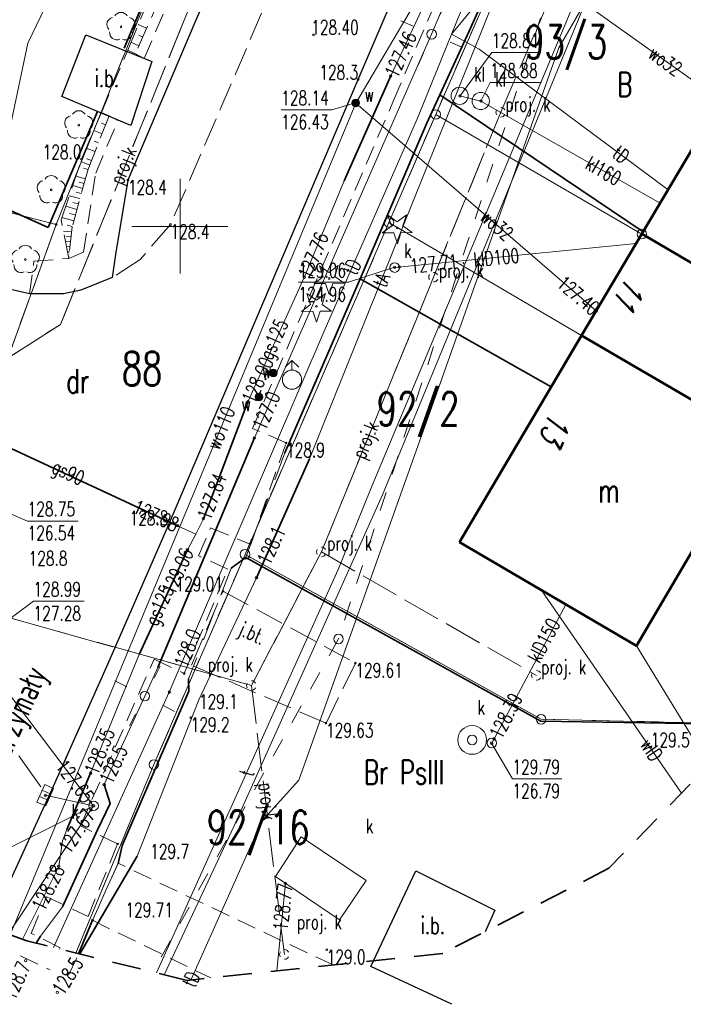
# Model space of a CAD drawing. Header units: metres. Extents: x 7471162 to 7473271, y 5962027 to 5964034.
# Tile 20 of 75: x 7471492 to 7471526, y 5963859 to 5963911. Entities that reach past the tile are written whole.
import ezdxf
from ezdxf.enums import TextEntityAlignment as Align

# ---------------------------------------------------------------- set-up
doc = ezdxf.new("R2010")
doc.units = ezdxf.units.M
doc.header["$MEASUREMENT"] = 0
for name, pattern in [('1', [0]), ('2_1', [0]), ('2_BUBZ02', [1.75, 1.25, -0.5]), ('2_BUBZ02G', [1.75, 1.25, -0.5]), ('2_BUIB12_02', [0]), ('2_BUIB12_03', [0]), ('2_KTCR02', [1.5, 1, -0.5]), ('2_KTJZ01', [2, 1.5, -0.5]), ('2_KTKR01', [0]), ('2_KTOK02', [2.5, 1.5, -1]), ('2_KTOK05_01', [7.5, 7.5]), ('3_EGBB01', [0]), ('4', [2.5, 1.5, -1]), ('4_1', [0]), ('4_SUBP02_05', [0]), ('4_SUOP03_04', [0]), ('4_SUOP03_13', [0]), ('4_SUOP03_14', [0]), ('4_SUOP03_17', [0]), ('4_SUPB_P_01', [2.5, 2, -0.5]), ('4_SUPE04', [2, 1, -1]), ('4_SUPE_01', [0]), ('4_SUPG_01', [0]), ('4_SUPK_01', [0]), ('4_SUPK_P_01', [2.5, 2, -0.5]), ('4_SUPT_01', [0]), ('4_SUPW_01', [0]), ('4_SUUS07_01', [0]), ('4_SUUS15_15', [0]), ('GDE', [0]), ('GUK', [2, 1.5, -0.5])]:
    doc.linetypes.add(name, pattern=pattern)
doc.layers.get('0').update_dxf_attribs({"color": 250, "linetype": 'CONTINUOUS', "lineweight": 100})
for name, color, linetype, lineweight in [('BUBZ_L_1', 7, '2_BUBZ02', 18), ('BUIB_E_T_6', 7, 'CONTINUOUS', 18), ('BUIB_L_10', 7, '2_BUIB12_02', 25), ('DXF_LINIE_L_2', 7, '1', 0), ('Dzialki', 7, 'GDE', 18), ('EADTD_T_0_a', 214, 'CONTINUOUS', 25), ('EGBB_E_T_0', 7, 'CONTINUOUS', 25), ('EGBB_L_0', 34, '3_EGBB01', 50), ('Kontury', 90, 'GUK', 18), ('KTCR_L_1', 7, '2_KTCR02', 18), ('KTJZ_E_T_0', 7, 'CONTINUOUS', 15), ('KTJZ_L_0', 7, '2_KTJZ01', 18), ('KTKR_L_0', 7, '2_KTKR01', 25), ('KTOK_L_1', 7, '2_1', 18), ('KTOK_L_4', 7, '2_KTOK05_01', 35), ('KTUL_E_T_0', 7, 'CONTINUOUS', 25), ('LINIE_L_1', 90, '4', 35), ('Numery_dzialek', 7, 'CONTINUOUS', 18), ('Numery_konturow', 90, 'CONTINUOUS', 13), ('OBOP_T_0', 3, 'CONTINUOUS', 18), ('OBOP_T_1', 3, 'CONTINUOUS', 18), ('Punkty', 7, 'CONTINUOUS', 18), ('RTPW_T_0', 7, 'CONTINUOUS', 15), ('RTPW_T_1', 7, 'CONTINUOUS', 15), ('SUOE_L_1', 1, '4_SUOP03_13', 35), ('SUOG_L_0', 52, '4_SUOP03_14', 35), ('SUOT_L_1', 30, '4_SUOP03_17', 35), ('SUPE_L_3', 1, '4_SUPE_01', 18), ('SUPG_E_T_2', 7, 'CONTINUOUS', 15), ('SUPG_L_2', 52, '4_SUPG_01', 18), ('SUPK_E_T_1', 34, 'CONTINUOUS', 15), ('SUPK_L_0', 34, '4_SUPK_01', 18), ('SUPK_L_1', 34, '4_SUPK_01', 18), ('SUPP_E_T_4', 34, 'CONTINUOUS', 15), ('SUPP_L_4', 34, '4_SUPK_P_01', 18), ('SUPS_E_T_4', 34, 'CONTINUOUS', 18), ('SUPS_T_4', 34, 'CONTINUOUS', 18), ('SUPT_E_T_0', 30, 'CONTINUOUS', 15), ('SUPT_L_0', 30, '4_SUPT_01', 18), ('SUPW_E_T_0', 5, 'CONTINUOUS', 15), ('SUPW_E_T_1', 5, 'CONTINUOUS', 15), ('SUPW_L_0', 5, '4_SUPW_01', 18), ('SUPW_L_1', 5, '4_SUPW_01', 18), ('SUSM_T_0', 7, 'CONTINUOUS', 18), ('SUSM_T_3', 7, 'CONTINUOUS', 18), ('SUTE_T_0', 1, 'CONTINUOUS', 18), ('SUTG_T_0', 52, 'CONTINUOUS', 18), ('SUTK_T_0', 34, 'CONTINUOUS', 18), ('SUTT_T_0', 30, 'CONTINUOUS', 18), ('SUTW_T_0', 5, 'CONTINUOUS', 18), ('SUUK_E_T_1', 7, 'CONTINUOUS', 15), ('SUUK_E_T_9', 34, 'CONTINUOUS', 15), ('SUUK_L_1', 7, '4_1', 18), ('SUUK_L_3', 34, '4_SUUS15_15', 18), ('SUUK_T_0', 7, 'CONTINUOUS', 18), ('SUUK_T_2', 34, 'CONTINUOUS', 18), ('SUUW_E_T_5', 7, 'CONTINUOUS', 15), ('SUUW_T_0', 7, 'CONTINUOUS', 18), ('SUUW_T_1', 7, 'CONTINUOUS', 18), ('SUUW_T_7', 7, 'CONTINUOUS', 18)]:
    doc.layers.add(name, color=color, linetype=linetype, lineweight=lineweight)
doc.styles.get("Standard").update_dxf_attribs({"font": 'Simplex.SHX', "width": 0.75})

# ---------------------------------------------------------------- blocks, each defined once
blk = doc.blocks.new('GRO')
at = {"linetype": 'Continuous'}
blk.add_circle((0, 0), 0.045, dxfattribs=at)
blk = doc.blocks.new('GRT')
at = {"linetype": 'Continuous'}
blk.add_circle((0, 0), 0.25, dxfattribs=at)
blk = doc.blocks.new('2_OBOP02_01')
at = {"linetype": 'Continuous'}
blk.add_circle((0, 0), 0.045, dxfattribs=at)
for centre, start, end in [((0, 0.375), 30.1401, 149.8599), ((-0.357, 0.116), 102.1445, 221.86), ((0.357, 0.116), 318.14, 77.8555), ((-0.22, -0.303), 174.1482, 293.8542), ((0.22, -0.303), 246.1458, 5.8518)]:
    blk.add_arc(centre, 0.375, start, end, dxfattribs=at)
blk = doc.blocks.new('2_OBOP01_01')
at = {"linetype": 'Continuous'}
for p, q in [((-0.3012, 0.09375), (-0.4937, 0.6621)), ((-0.4937, 0.6621), (-0.0039, 0.31545)), ((-0.0039, 0.31545), (0.4771, 0.67415)), ((0.4771, 0.67415), (0.2988, 0.1012)), ((-0.78225, -0.26495), (-0.3012, 0.09375)), ((0.2988, 0.1012), (0.7886, -0.24545)), ((-0.18225, -0.2575), (-0.78225, -0.26495)), ((0.01025, -0.82585), (-0.18225, -0.2575)), ((0.1886, -0.2529), (0.01025, -0.82585)), ((0.7886, -0.24545), (0.1886, -0.2529))]:
    blk.add_line(p, q, dxfattribs=at)
blk.add_circle((0, 0), 0.045, dxfattribs=at)
blk = doc.blocks.new('2_RTPW01')
at = {"linetype": 'Continuous'}
blk.add_circle((0, 0), 0.045, dxfattribs=at)
blk = doc.blocks.new('2_RTPW02')
at = {"linetype": 'Continuous'}
blk.add_circle((0, 0), 0.045, dxfattribs=at)
blk = doc.blocks.new('4_SUUS_P_05')
at = {"linetype": 'Continuous'}
for start, end in [(149.4064, 210.4809), (30.0857, 90.1805), (269.3333, 330.3412)]:
    blk.add_arc((0, 0), 0.25, start, end, dxfattribs=at)
blk = doc.blocks.new('4_SUSM01_01')
at = {"linetype": 'Continuous'}
for p, q in [((-0.742, 0.742), (-1.237, 1.237)), ((0.742, 0.742), (1.237, 1.237)), ((-0.742, -0.742), (-1.237, -1.237)), ((0.742, -0.742), (1.237, -1.237))]:
    blk.add_line(p, q, dxfattribs=at)
blk = doc.blocks.new('4_SUSM04_01')
at = {"linetype": 'Continuous'}
blk.add_circle((0, 0), 0.25, dxfattribs=at)
blk = doc.blocks.new('4_SUPS01_05')
at = {"linetype": 'Continuous'}
blk.add_circle((0, 0), 0.0625, dxfattribs=at)
blk = doc.blocks.new('4_SUPS01_04')
at = {"linetype": 'Continuous'}
blk.add_circle((0, 0), 0.0625, dxfattribs=at)
blk = doc.blocks.new('4_SUUS15_05')
at = {"linetype": 'Continuous'}
blk.add_circle((0, 0), 0.25, dxfattribs=at)
blk = doc.blocks.new('4_SUUS05')
at = {"linetype": 'Continuous'}
for p, q in [((-0.5, -0.25), (-0.5, 0.25)), ((-0.5, 0.25), (0.5, 0.25)), ((-0.175, 0.25), (-0.175, -0.25)), ((0.175, 0.25), (0.175, -0.25)), ((0.5, 0.25), (0.5, -0.25)), ((0.5, -0.25), (-0.5, -0.25))]:
    blk.add_line(p, q, dxfattribs=at)
blk = doc.blocks.new('4_SUUS25')
at = {"linetype": 'Continuous'}
for radius in [0.2, 0.175, 0.15, 0.125, 0.1, 0.075, 0.05, 0.025, 0.00715]:
    blk.add_circle((0, 0), radius, dxfattribs=at)
blk = doc.blocks.new('4_SUUS02')
at = {"linetype": 'Continuous'}
for p, q in [((0, 1), (-0.35355, 0.64645)), ((0, 1), (0.35355, 0.64645)), ((0, 0.5), (0, 1))]:
    blk.add_line(p, q, dxfattribs=at)
blk.add_circle((0, 0), 0.5, dxfattribs=at)
blk = doc.blocks.new('4_SUUS13')
at = {"linetype": 'Continuous'}
for radius in [0.75, 0.25]:
    blk.add_circle((0, 0), radius, dxfattribs=at)

msp = doc.modelspace()

# ---------------------------------------------------------------- linework, layer by layer
at = {"layer": 'BUBZ_L_1', "linetype": '2_BUBZ02'}
for p, q in [((7471497.277, 5963909.195), (7471499.907, 5963915.555)), ((7471497.677, 5963909.005), (7471497.277, 5963909.195)), ((7471494.867, 5963903.506), (7471495.907, 5963905.946)), ((7471495.907, 5963905.946), (7471496.307, 5963905.766)), ((7471493.807, 5963900.346), (7471494.867, 5963903.506)), ((7471494.207, 5963898.336), (7471493.807, 5963900.346))]:
    msp.add_line(p, q, dxfattribs=at)
at = {"layer": 'BUBZ_L_1', "linetype": '2_BUBZ02G'}
for p, q in [((7471500.417, 5963915.245), (7471497.677, 5963909.005)), ((7471496.307, 5963905.766), (7471495.207, 5963902.986)), ((7471495.207, 5963902.986), (7471494.377, 5963899.986)), ((7471494.377, 5963899.986), (7471494.207, 5963898.336))]:
    msp.add_line(p, q, dxfattribs=at)
at = {"layer": 'BUBZ_L_1', "linetype": '2_1'}
for p, q in [((7471498.262, 5963910.338), (7471497.828, 5963910.528)), ((7471498.061, 5963909.88), (7471497.849, 5963909.973)), ((7471497.86, 5963909.422), (7471497.446, 5963909.604)), ((7471496.307, 5963905.766), (7471495.899, 5963905.927)), ((7471496.123, 5963905.301), (7471495.913, 5963905.384)), ((7471495.939, 5963904.836), (7471495.507, 5963905.007)), ((7471495.755, 5963904.371), (7471495.533, 5963904.459)), ((7471495.571, 5963903.906), (7471495.115, 5963904.086)), ((7471495.295, 5963903.207), (7471494.829, 5963903.391)), ((7471495.387, 5963903.441), (7471495.153, 5963903.534)), ((7471495.204, 5963902.973), (7471494.968, 5963903.038)), ((7471495.07, 5963902.491), (7471494.573, 5963902.629)), ((7471495.002, 5963902.243), (7471494.746, 5963902.313)), ((7471494.931, 5963901.987), (7471494.407, 5963902.132)), ((7471494.858, 5963901.725), (7471494.589, 5963901.8)), ((7471494.784, 5963901.456), (7471494.231, 5963901.609)), ((7471494.707, 5963901.179), (7471494.423, 5963901.258)), ((7471494.629, 5963900.895), (7471494.046, 5963901.057)), ((7471494.548, 5963900.604), (7471494.249, 5963900.687)), ((7471494.465, 5963900.305), (7471493.85, 5963900.475)), ((7471494.35, 5963899.722), (7471493.923, 5963899.766)), ((7471494.38, 5963899.997), (7471494.114, 5963900.071)), ((7471494.296, 5963899.2), (7471494.03, 5963899.228)), ((7471494.323, 5963899.461), (7471494.062, 5963899.488)), ((7471494.269, 5963898.939), (7471494.083, 5963898.958)), ((7471494.242, 5963898.678), (7471494.137, 5963898.689)), ((7471494.216, 5963898.417), (7471494.191, 5963898.419))]:
    msp.add_line(p, q, dxfattribs=at)
at = {"layer": 'BUIB_L_10', "linetype": '2_BUIB12_03'}
for p, q in [((7471493.847, 5963906.78), (7471495.101, 5963909.988)), ((7471495.101, 5963909.988), (7471498.531, 5963908.612)), ((7471498.531, 5963908.612), (7471497.441, 5963905.275)), ((7471497.441, 5963905.275), (7471493.847, 5963906.78)), ((7471509.952, 5963861.422), (7471512.294, 5963866.408)), ((7471512.294, 5963866.408), (7471516.415, 5963864.354)), ((7471516.415, 5963864.354), (7471515.905, 5963863.238)), ((7471514.172, 5963859.451), (7471509.952, 5963861.422))]:
    msp.add_line(p, q, dxfattribs=at)
at = {"layer": 'DXF_LINIE_L_2', "linetype": '1'}
for p, q in [((7471500.001, 5963902.495), (7471500.001, 5963897.55)), ((7471497.499, 5963899.998), (7471502.502, 5963900.007))]:
    msp.add_line(p, q, dxfattribs=at)
at = {"layer": 'Dzialki'}
for p, q in [((7471493.55, 5963900.11), (7471502.733, 5963923.049)), ((7471518.154, 5963916.929), (7471513.33, 5963905.84)), ((7471461.73, 5963908.25), (7471493.55, 5963900.11)), ((7471513.33, 5963905.84), (7471510.89, 5963900.21)), ((7471524.07, 5963899.61), (7471513.33, 5963905.84)), ((7471510.89, 5963900.21), (7471503.39, 5963882.91)), ((7471520.93, 5963894.32), (7471510.89, 5963900.21)), ((7471493.55, 5963900.11), (7471487.37, 5963883.04)), ((7471533.25, 5963894.24), (7471524.07, 5963899.61)), ((7471530.13, 5963888.94), (7471520.93, 5963894.32)), ((7471503.39, 5963882.91), (7471498.64, 5963871.95)), ((7471503.39, 5963882.91), (7471518.82, 5963874.31)), ((7471518.82, 5963874.31), (7471528.959, 5963874.08)), ((7471498.64, 5963871.95), (7471494.576, 5963862.124))]:
    msp.add_line(p, q, dxfattribs=at)
at = {"layer": 'EGBB_L_0', "linetype": '3_EGBB01'}
for p, q in [((7471533.474, 5963915.524), (7471524.074, 5963899.614)), ((7471524.074, 5963899.614), (7471520.931, 5963894.321)), ((7471533.253, 5963894.238), (7471524.074, 5963899.614)), ((7471520.931, 5963894.321), (7471514.575, 5963883.548)), ((7471530.13, 5963888.935), (7471520.931, 5963894.321)), ((7471523.784, 5963878.138), (7471530.13, 5963888.935)), ((7471514.575, 5963883.548), (7471523.784, 5963878.138))]:
    msp.add_line(p, q, dxfattribs=at)
at = {"layer": 'Kontury'}
for p, q in [((7471493.55, 5963900.11), (7471502.733, 5963923.049)), ((7471518.154, 5963916.929), (7471513.33, 5963905.84)), ((7471461.73, 5963908.25), (7471493.55, 5963900.11)), ((7471513.33, 5963905.84), (7471510.89, 5963900.21)), ((7471510.89, 5963900.21), (7471503.39, 5963882.91)), ((7471493.55, 5963900.11), (7471487.37, 5963883.04)), ((7471503.39, 5963882.91), (7471498.64, 5963871.95)), ((7471518.82, 5963874.31), (7471503.39, 5963882.91)), ((7471528.959, 5963874.08), (7471518.82, 5963874.31)), ((7471498.64, 5963871.95), (7471494.576, 5963862.124))]:
    msp.add_line(p, q, dxfattribs=at)
at = {"layer": 'KTCR_L_1', "linetype": '2_KTCR02'}
for p, q in [((7471505.106, 5963920.744), (7471500.777, 5963910.635)), ((7471509.286, 5963907.665), (7471514.063, 5963918.883)), ((7471511.136, 5963906.575), (7471516.077, 5963918.142)), ((7471498.137, 5963908.765), (7471500.777, 5963914.955)), ((7471500.777, 5963910.635), (7471497.287, 5963902.426)), ((7471495.907, 5963905.946), (7471497.277, 5963909.195)), ((7471497.277, 5963909.195), (7471497.677, 5963909.005)), ((7471497.677, 5963909.005), (7471498.137, 5963908.765)), ((7471499.397, 5963884.428), (7471509.286, 5963907.665)), ((7471503.786, 5963889.477), (7471511.136, 5963906.575)), ((7471496.307, 5963905.766), (7471495.907, 5963905.946)), ((7471496.767, 5963905.536), (7471496.307, 5963905.766)), ((7471495.607, 5963902.786), (7471496.767, 5963905.536)), ((7471494.977, 5963898.666), (7471495.607, 5963902.786)), ((7471497.287, 5963902.426), (7471496.647, 5963898.546)), ((7471494.207, 5963898.336), (7471494.977, 5963898.666)), ((7471492.157, 5963896.487), (7471492.387, 5963898.196)), ((7471492.387, 5963898.196), (7471494.207, 5963898.336)), ((7471496.647, 5963898.546), (7471496.467, 5963897.336)), ((7471496.467, 5963897.336), (7471494.827, 5963896.676)), ((7471494.827, 5963896.676), (7471493.937, 5963896.496)), ((7471493.937, 5963896.496), (7471492.157, 5963896.487)), ((7471505.526, 5963888.717), (7471503.786, 5963889.477)), ((7471503.686, 5963883.428), (7471505.526, 5963888.717)), ((7471496.247, 5963877.188), (7471499.397, 5963884.428)), ((7471500.966, 5963882.828), (7471501.596, 5963884.288)), ((7471501.596, 5963884.288), (7471503.686, 5963883.428)), ((7471502.496, 5963882.138), (7471500.966, 5963882.828)), ((7471500.217, 5963876.698), (7471502.496, 5963882.138)), ((7471493.347, 5963870.669), (7471496.247, 5963877.188)), ((7471494.807, 5963868.749), (7471498.647, 5963877.438)), ((7471498.647, 5963877.438), (7471500.217, 5963876.698)), ((7471490.887, 5963865.31), (7471493.347, 5963870.669)), ((7471496.747, 5963867.809), (7471494.807, 5963868.749)), ((7471495.207, 5963864.03), (7471496.747, 5963867.809)), ((7471496.772, 5963866.802), (7471495.435, 5963863.831)), ((7471507.991, 5963861.501), (7471496.772, 5963866.802)), ((7471492.247, 5963863.15), (7471493.047, 5963865.06)), ((7471493.047, 5963865.06), (7471495.207, 5963864.03)), ((7471495.435, 5963863.831), (7471501.599, 5963860.826)), ((7471493.757, 5963862.4), (7471492.247, 5963863.15)), ((7471493.727, 5963862.334), (7471493.757, 5963862.4)), ((7471491.687, 5963861.98), (7471493.227, 5963861.25)), ((7471494.626, 5963861.877), (7471494.103, 5963860.808))]:
    msp.add_line(p, q, dxfattribs=at)
at = {"layer": 'KTJZ_L_0', "linetype": '2_KTJZ01'}
for p, q in [((7471505.106, 5963920.744), (7471500.777, 5963910.635)), ((7471509.286, 5963907.665), (7471514.063, 5963918.883)), ((7471505.836, 5963914.795), (7471499.507, 5963900.106)), ((7471500.777, 5963910.635), (7471497.287, 5963902.426)), ((7471499.397, 5963884.428), (7471509.286, 5963907.665)), ((7471497.287, 5963902.426), (7471496.647, 5963898.546)), ((7471499.507, 5963900.106), (7471497.927, 5963898.286)), ((7471496.647, 5963898.546), (7471496.467, 5963897.336)), ((7471497.927, 5963898.286), (7471496.467, 5963897.336)), ((7471494.827, 5963896.676), (7471496.467, 5963897.336)), ((7471491.248, 5963896.706), (7471492.157, 5963896.487)), ((7471493.937, 5963896.496), (7471494.827, 5963896.676)), ((7471492.157, 5963896.487), (7471493.937, 5963896.496)), ((7471496.247, 5963877.188), (7471499.397, 5963884.428)), ((7471500.6, 5963877.14), (7471502.24, 5963880.99)), ((7471502.24, 5963880.99), (7471509.14, 5963877.24)), ((7471493.347, 5963870.669), (7471496.247, 5963877.188)), ((7471507.61, 5963874.11), (7471500.6, 5963877.14)), ((7471509.14, 5963877.24), (7471507.61, 5963874.11)), ((7471490.887, 5963865.31), (7471493.347, 5963870.669))]:
    msp.add_line(p, q, dxfattribs=at)
at = {"layer": 'KTKR_L_0', "linetype": '2_KTKR01'}
for p, q in [((7471505.106, 5963920.744), (7471500.777, 5963910.635)), ((7471509.286, 5963907.665), (7471514.063, 5963918.883)), ((7471500.777, 5963910.635), (7471497.287, 5963902.426)), ((7471499.397, 5963884.428), (7471509.286, 5963907.665)), ((7471497.287, 5963902.426), (7471496.647, 5963898.546)), ((7471496.647, 5963898.546), (7471496.467, 5963897.336)), ((7471496.467, 5963897.336), (7471494.827, 5963896.676)), ((7471492.157, 5963896.487), (7471491.248, 5963896.706)), ((7471494.827, 5963896.676), (7471493.937, 5963896.496)), ((7471493.937, 5963896.496), (7471492.157, 5963896.487)), ((7471496.247, 5963877.188), (7471499.397, 5963884.428)), ((7471493.347, 5963870.669), (7471496.247, 5963877.188)), ((7471490.887, 5963865.31), (7471493.347, 5963870.669))]:
    msp.add_line(p, q, dxfattribs=at)
at = {"layer": 'KTOK_L_1', "linetype": '2_KTOK02'}
for p, q in [((7471505.456, 5963888.197), (7471503.436, 5963882.748)), ((7471502.666, 5963882.188), (7471500.447, 5963876.418)), ((7471496.77, 5963866.8), (7471495.44, 5963863.83))]:
    msp.add_line(p, q, dxfattribs=at)
at = {"layer": 'KTOK_L_4', "linetype": '2_KTOK05_01'}
for p, q in [((7471497.087, 5963909.295), (7471504.046, 5963925.734)), ((7471518.085, 5963916.969), (7471515.075, 5963910.185)), ((7471515.075, 5963910.185), (7471513.545, 5963906.872)), ((7471513.545, 5963906.872), (7471512.845, 5963905.355)), ((7471524.141, 5963899.728), (7471513.545, 5963906.872)), ((7471493.137, 5963899.946), (7471495.707, 5963906.006)), ((7471512.845, 5963905.355), (7471509.386, 5963897.276)), ((7471490.828, 5963900.986), (7471493.137, 5963899.946)), ((7471509.386, 5963897.276), (7471505.456, 5963888.197)), ((7471509.386, 5963897.276), (7471519.352, 5963891.645)), ((7471503.436, 5963882.748), (7471502.666, 5963882.188)), ((7471503.436, 5963882.748), (7471518.8, 5963874.219)), ((7471500.447, 5963876.418), (7471500.467, 5963875.769)), ((7471500.467, 5963875.769), (7471496.995, 5963867.726)), ((7471518.8, 5963874.219), (7471528.942, 5963874.044)), ((7471496.995, 5963867.726), (7471496.77, 5963866.8)), ((7471494.716, 5963862.09), (7471495.435, 5963863.831))]:
    msp.add_line(p, q, dxfattribs=at)
at = {"layer": 'LINIE_L_1', "linetype": '4'}
for p, q in [((7471492.024, 5963862.754), (7471420.49, 5963889.036)), ((7471528.317, 5963872.721), (7471522.358, 5963866.546)), ((7471522.358, 5963866.546), (7471513.691, 5963862.104)), ((7471500.366, 5963860.696), (7471492.024, 5963862.754)), ((7471513.691, 5963862.104), (7471500.366, 5963860.696))]:
    msp.add_line(p, q, dxfattribs=at)
at = {"layer": 'SUOE_L_1', "linetype": '4_SUOP03_13'}
for p, q in [((7471498.847, 5963877.008), (7471503.876, 5963888.977)), ((7471496.047, 5963870.909), (7471496.357, 5963869.919)), ((7471496.357, 5963869.919), (7471495.707, 5963868.549)), ((7471495.707, 5963868.549), (7471493.877, 5963864.54)), ((7471492.727, 5963863), (7471492.506, 5963862.635))]:
    msp.add_line(p, q, dxfattribs=at)
at = {"layer": 'SUOE_L_1', "linetype": '4_1'}
for p, q in [((7471498.847, 5963877.008), (7471503.876, 5963888.977)), ((7471496.047, 5963870.909), (7471496.357, 5963869.919)), ((7471496.357, 5963869.919), (7471495.707, 5963868.549)), ((7471495.707, 5963868.549), (7471493.877, 5963864.54)), ((7471492.727, 5963863), (7471492.506, 5963862.635))]:
    msp.add_line(p, q, dxfattribs=at)
at = {"layer": 'SUOG_L_0', "linetype": '4_SUOP03_04'}
for p, q in [((7471510.98, 5963907.85), (7471508.56, 5963902.39)), ((7471503.54, 5963890.86), (7471501.22, 5963884.77)), ((7471499.87, 5963884.4), (7471488.04, 5963889.9)), ((7471500.39, 5963883.15), (7471497.87, 5963877.69)), ((7471494.1, 5963868.56), (7471495.34, 5963871.5))]:
    msp.add_line(p, q, dxfattribs=at)
at = {"layer": 'SUOG_L_0', "linetype": '4_1'}
for p, q in [((7471510.98, 5963907.85), (7471508.56, 5963902.39)), ((7471503.54, 5963890.86), (7471501.22, 5963884.77)), ((7471499.87, 5963884.4), (7471488.04, 5963889.9)), ((7471500.39, 5963883.15), (7471497.87, 5963877.69)), ((7471494.1, 5963868.56), (7471495.34, 5963871.5))]:
    msp.add_line(p, q, dxfattribs=at)
at = {"layer": 'SUOT_L_1', "linetype": '4_SUOP03_17'}
for p, q in [((7471503.986, 5963881.688), (7471506.756, 5963887.897)), ((7471494.781, 5963862.074), (7471497.767, 5963867.169))]:
    msp.add_line(p, q, dxfattribs=at)
at = {"layer": 'SUOT_L_1', "linetype": '4_1'}
for p, q in [((7471503.986, 5963881.688), (7471506.756, 5963887.897)), ((7471494.781, 5963862.074), (7471497.767, 5963867.169))]:
    msp.add_line(p, q, dxfattribs=at)
at = {"layer": 'SUPE_L_3', "linetype": '4_SUPE_01'}
for p, q in [((7471513.115, 5963910.025), (7471516.449, 5963917.926)), ((7471503.876, 5963888.977), (7471513.115, 5963910.025)), ((7471498.847, 5963877.008), (7471503.876, 5963888.977)), ((7471523.784, 5963878.138), (7471527.566, 5963871.943)), ((7471498.167, 5963875.519), (7471498.847, 5963877.008)), ((7471496.047, 5963870.909), (7471498.167, 5963875.519)), ((7471496.357, 5963869.919), (7471496.047, 5963870.909)), ((7471495.707, 5963868.549), (7471496.357, 5963869.919)), ((7471493.877, 5963864.54), (7471495.707, 5963868.549)), ((7471492.727, 5963863), (7471493.877, 5963864.54)), ((7471492.506, 5963862.635), (7471492.727, 5963863))]:
    msp.add_line(p, q, dxfattribs=at)
at = {"layer": 'SUPE_L_3', "linetype": '4_SUPE04'}
for p, q in [((7471520.02, 5963914.67), (7471508.26, 5963878.5)), ((7471508.26, 5963878.5), (7471498.589, 5963861.134))]:
    msp.add_line(p, q, dxfattribs=at)
at = {"layer": 'SUPG_L_2', "linetype": '4_SUPG_01'}
for p, q in [((7471515.85, 5963918.26), (7471510.98, 5963907.85)), ((7471510.98, 5963907.85), (7471508.56, 5963902.39)), ((7471508.56, 5963902.39), (7471506.48, 5963897.35)), ((7471506.48, 5963897.35), (7471503.54, 5963890.86)), ((7471503.54, 5963890.86), (7471501.22, 5963884.77)), ((7471499.87, 5963884.4), (7471488.04, 5963889.9)), ((7471501.22, 5963884.77), (7471500.83, 5963883.96)), ((7471500.83, 5963883.96), (7471499.87, 5963884.4)), ((7471500.83, 5963883.96), (7471500.39, 5963883.15)), ((7471500.39, 5963883.15), (7471497.87, 5963877.69)), ((7471497.87, 5963877.69), (7471495.34, 5963871.5)), ((7471495.34, 5963871.5), (7471494.1, 5963868.56)), ((7471494.1, 5963868.56), (7471493.87, 5963867.97)), ((7471493.87, 5963867.97), (7471493.68, 5963866.64)), ((7471493.68, 5963866.64), (7471491.785, 5963862.842))]:
    msp.add_line(p, q, dxfattribs=at)
at = {"layer": 'SUPG_L_2', "linetype": '4_1'}
for p, q in [((7471515.85, 5963918.26), (7471510.98, 5963907.85)), ((7471510.98, 5963907.85), (7471508.56, 5963902.39)), ((7471508.56, 5963902.39), (7471506.48, 5963897.35)), ((7471506.48, 5963897.35), (7471503.54, 5963890.86)), ((7471503.54, 5963890.86), (7471501.22, 5963884.77)), ((7471488.04, 5963889.9), (7471499.87, 5963884.4)), ((7471501.22, 5963884.77), (7471500.83, 5963883.96)), ((7471499.87, 5963884.4), (7471500.83, 5963883.96)), ((7471500.83, 5963883.96), (7471500.39, 5963883.15)), ((7471500.39, 5963883.15), (7471497.87, 5963877.69)), ((7471497.87, 5963877.69), (7471495.34, 5963871.5)), ((7471495.34, 5963871.5), (7471494.1, 5963868.56)), ((7471494.1, 5963868.56), (7471493.87, 5963867.97)), ((7471493.87, 5963867.97), (7471493.68, 5963866.64)), ((7471493.68, 5963866.64), (7471491.785, 5963862.842))]:
    msp.add_line(p, q, dxfattribs=at)
at = {"layer": 'SUPK_L_0', "linetype": '4_SUPK_01'}
for p, q in [((7471495.497, 5963869.799), (7471489.098, 5963878.248)), ((7471495.497, 5963869.799), (7471492.977, 5963870.349)), ((7471491.053, 5963863.111), (7471495.497, 5963869.799))]:
    msp.add_line(p, q, dxfattribs=at)
at = {"layer": 'SUPK_L_0', "linetype": '4_1'}
for p, q in [((7471495.497, 5963869.799), (7471489.098, 5963878.248)), ((7471495.497, 5963869.799), (7471492.977, 5963870.349)), ((7471491.053, 5963863.111), (7471495.497, 5963869.799))]:
    msp.add_line(p, q, dxfattribs=at)
at = {"layer": 'SUPK_L_1', "linetype": '4_SUPK_01'}
for p, q in [((7471514.575, 5963906.815), (7471515.675, 5963906.545)), ((7471515.675, 5963906.545), (7471525.024, 5963901.221)), ((7471511.189, 5963897.862), (7471523.774, 5963899.108)), ((7471516.251, 5963873.072), (7471520.111, 5963880.296)), ((7471505.493, 5963865.764), (7471505.044, 5963861.19))]:
    msp.add_line(p, q, dxfattribs=at)
at = {"layer": 'SUPK_L_1', "linetype": '4_1'}
for p, q in [((7471514.575, 5963906.815), (7471515.675, 5963906.545)), ((7471515.675, 5963906.545), (7471525.024, 5963901.221)), ((7471511.189, 5963897.862), (7471523.774, 5963899.108)), ((7471505.493, 5963865.764), (7471505.044, 5963861.19))]:
    msp.add_line(p, q, dxfattribs=at)
at = {"layer": 'SUPP_L_4', "linetype": '4_SUPK_P_01'}
for p, q in [((7471504.893, 5963922.255), (7471500.185, 5963910.67)), ((7471516.714, 5963905.958), (7471520.782, 5963915.392)), ((7471500.185, 5963910.67), (7471493.772, 5963894.893)), ((7471513.213, 5963897.36), (7471516.714, 5963905.958)), ((7471507.372, 5963883.037), (7471513.213, 5963897.36)), ((7471493.772, 5963894.893), (7471480.341, 5963886.351)), ((7471478.836, 5963883.046), (7471503.725, 5963876.072)), ((7471503.725, 5963876.072), (7471507.372, 5963883.037)), ((7471507.372, 5963883.037), (7471518.577, 5963876.599)), ((7471503.725, 5963876.072), (7471505.445, 5963862.052))]:
    msp.add_line(p, q, dxfattribs=at)
at = {"layer": 'SUPP_L_4', "linetype": '4_SUPB_P_01'}
for p, q in [((7471500.185, 5963910.67), (7471504.893, 5963922.255)), ((7471516.714, 5963905.958), (7471520.782, 5963915.392)), ((7471493.772, 5963894.893), (7471500.185, 5963910.67)), ((7471516.714, 5963905.958), (7471513.213, 5963897.36)), ((7471513.213, 5963897.36), (7471507.372, 5963883.037)), ((7471480.341, 5963886.351), (7471493.772, 5963894.893)), ((7471503.725, 5963876.072), (7471478.836, 5963883.046)), ((7471507.372, 5963883.037), (7471503.725, 5963876.072)), ((7471507.372, 5963883.037), (7471518.577, 5963876.599)), ((7471503.725, 5963876.072), (7471505.445, 5963862.052))]:
    msp.add_line(p, q, dxfattribs=at)
at = {"layer": 'SUPT_L_0', "linetype": '4_SUPT_01'}
for p, q in [((7471492.068, 5963909.565), (7471499.226, 5963924.339)), ((7471521.839, 5963914.775), (7471509.926, 5963886.297)), ((7471510.556, 5963886.007), (7471522.292, 5963914.51)), ((7471515.73, 5963913.905), (7471512.382, 5963905.651)), ((7471506.756, 5963887.897), (7471516.935, 5963913.235)), ((7471515.653, 5963911.848), (7471514.157, 5963910.028)), ((7471520.831, 5963911.215), (7471519.739, 5963909.317)), ((7471514.157, 5963910.028), (7471515.587, 5963909.253)), ((7471489.668, 5963898.206), (7471492.068, 5963909.565)), ((7471519.739, 5963909.317), (7471513.671, 5963892.12)), ((7471515.587, 5963909.253), (7471525.438, 5963901.922)), ((7471512.382, 5963905.651), (7471507.565, 5963894.67)), ((7471507.565, 5963894.67), (7471499.441, 5963875.726)), ((7471513.671, 5963892.12), (7471506.194, 5963871.128)), ((7471503.986, 5963881.688), (7471506.756, 5963887.897)), ((7471509.926, 5963886.297), (7471508.246, 5963882.118)), ((7471502.806, 5963868.719), (7471510.556, 5963886.007)), ((7471508.246, 5963882.118), (7471498.779, 5963861.087)), ((7471500.986, 5963875.319), (7471503.986, 5963881.688)), ((7471499.441, 5963875.726), (7471493.406, 5963862.413)), ((7471497.767, 5963867.169), (7471500.986, 5963875.319)), ((7471506.194, 5963871.128), (7471504.274, 5963869.003)), ((7471504.274, 5963869.003), (7471500.564, 5963860.717)), ((7471499.167, 5963860.991), (7471502.806, 5963868.719)), ((7471494.781, 5963862.074), (7471497.767, 5963867.169))]:
    msp.add_line(p, q, dxfattribs=at)
at = {"layer": 'SUPW_L_0', "linetype": '4_SUPW_01'}
for p, q in [((7471514.595, 5963916.264), (7471528.184, 5963906.571)), ((7471513.585, 5963913.925), (7471509.156, 5963906.435)), ((7471509.156, 5963906.435), (7471491.147, 5963863.076)), ((7471509.156, 5963906.435), (7471521.693, 5963895.604))]:
    msp.add_line(p, q, dxfattribs=at)
at = {"layer": 'SUPW_L_0', "linetype": '4_1'}
for p, q in [((7471514.595, 5963916.264), (7471528.184, 5963906.571)), ((7471509.156, 5963906.435), (7471513.585, 5963913.925)), ((7471491.147, 5963863.076), (7471509.156, 5963906.435)), ((7471509.156, 5963906.435), (7471521.693, 5963895.604))]:
    msp.add_line(p, q, dxfattribs=at)
at = {"layer": 'SUPW_L_1', "linetype": '4_SUPW_01'}
msp.add_line((7471518.815, 5963881.057), (7471526.134, 5963870.458), dxfattribs=at)
at = {"layer": 'SUPW_L_1', "linetype": '4_1'}
msp.add_line((7471518.815, 5963881.057), (7471526.134, 5963870.458), dxfattribs=at)
at = {"layer": 'SUTK_T_0', "linetype": 'Continuous'}
for p, q in [((7471514.593, 5963906.803), (7471516.252, 5963909.067)), ((7471516.252, 5963909.067), (7471518.749, 5963909.067)), ((7471515.684, 5963906.542), (7471516.163, 5963907.502)), ((7471516.163, 5963907.502), (7471518.796, 5963907.502)), ((7471511.184, 5963897.879), (7471508.784, 5963897.092)), ((7471506.178, 5963897.092), (7471508.784, 5963897.092)), ((7471491.1, 5963885.062), (7471492.057, 5963884.644)), ((7471492.057, 5963884.644), (7471494.69, 5963884.644)), ((7471489.383, 5963878.249), (7471492.366, 5963880.462)), ((7471492.366, 5963880.462), (7471494.999, 5963880.462)), ((7471516.237, 5963873.065), (7471517.327, 5963871.203)), ((7471492.752, 5963870.797), (7471491.605, 5963872.405)), ((7471517.327, 5963871.203), (7471519.906, 5963871.203)), ((7471495.497, 5963869.799), (7471491.227, 5963867.657))]:
    msp.add_line(p, q, dxfattribs=at)
at = {"layer": 'SUTW_T_0', "linetype": 'Continuous'}
for p in [(7471509.154, 5963906.444), (7471505.276, 5963906.08)]:
    msp.add_line(p, (7471507.908, 5963906.08), dxfattribs=at)
at = {"layer": 'SUUK_L_1', "linetype": '4_SUUS07_01'}
for centre in [(7471514.575, 5963906.815), (7471515.675, 5963906.545)]:
    msp.add_circle(centre, 0.45, dxfattribs=at)
at = {"layer": 'SUUK_L_3', "linetype": '4_SUBP02_05'}
for p, q in [((7471504.97, 5963866.117), (7471506.318, 5963868.183)), ((7471506.318, 5963868.183), (7471509.711, 5963865.903)), ((7471508.318, 5963863.859), (7471504.97, 5963866.117)), ((7471509.711, 5963865.903), (7471508.318, 5963863.859))]:
    msp.add_line(p, q, dxfattribs=at)

# ---------------------------------------------------------------- block references
at = {"layer": 'OBOP_T_0'}
for p in [(7471511.32, 5963899.93), (7471507.77, 5963897.29), (7471507.11, 5963895.84)]:
    msp.add_blockref('2_OBOP01_01', p, dxfattribs=at)
at = {"layer": 'OBOP_T_1'}
for p in [(7471496.927, 5963910.415), (7471494.728, 5963905.288), (7471493.29, 5963901.909), (7471491.942, 5963898.278)]:
    msp.add_blockref('2_OBOP02_01', p, dxfattribs=at)
at = {"layer": 'Punkty'}
for name, p in [('GRT', (7471513.33, 5963905.84)), ('GRO', (7471493.55, 5963900.11)), ('GRT', (7471510.89, 5963900.21)), ('GRT', (7471524.07, 5963899.61)), ('GRO', (7471520.93, 5963894.32)), ('GRT', (7471503.39, 5963882.91)), ('GRT', (7471518.82, 5963874.31)), ('GRT', (7471498.64, 5963871.95))]:
    msp.add_blockref(name, p, dxfattribs=at)
at = {"layer": 'RTPW_T_0'}
for p in [(7471509.286, 5963907.665), (7471494.867, 5963903.506), (7471497.287, 5963902.426), (7471499.507, 5963900.106), (7471505.526, 5963888.717), (7471499.397, 5963884.428), (7471500.217, 5963876.698), (7471500.556, 5963874.4), (7471524.537, 5963872.86), (7471496.747, 5963867.809), (7471507.648, 5963862.298)]:
    msp.add_blockref('2_RTPW01', p, dxfattribs=at)
at = {"layer": 'RTPW_T_1'}
for p in [(7471506.96, 5963909.99), (7471502.24, 5963880.99), (7471509.14, 5963877.24), (7471507.61, 5963874.11), (7471495.44, 5963863.83)]:
    msp.add_blockref('2_RTPW02', p, dxfattribs=at)
at = {"layer": 'SUPS_T_4'}
for p in [(7471516.714, 5963905.958), (7471513.213, 5963897.36), (7471507.372, 5963883.037), (7471518.577, 5963876.599), (7471503.725, 5963876.072), (7471505.445, 5963862.052)]:
    msp.add_blockref('4_SUUS_P_05', p, dxfattribs=at)
at = {"layer": 'SUSM_T_0'}
for p, rotation in [((7471513.115, 5963910.025), 111.4921184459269), ((7471498.167, 5963875.519), 107.7539285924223)]:
    msp.add_blockref('4_SUSM01_01', p, dxfattribs=dict(at, rotation=rotation))
at = {"layer": 'SUSM_T_3'}
for p in [(7471513.115, 5963910.025), (7471508.26, 5963878.5), (7471498.167, 5963875.519)]:
    msp.add_blockref('4_SUSM04_01', p, dxfattribs=at)
at = {"layer": 'SUTE_T_0'}
for p in [(7471503.876, 5963888.977), (7471496.047, 5963870.909), (7471491.957, 5963861.73)]:
    msp.add_blockref('4_SUPS01_05', p, dxfattribs=at)
at = {"layer": 'SUTG_T_0'}
for p in [(7471510.98, 5963907.85), (7471506.48, 5963897.35), (7471503.54, 5963890.86), (7471501.22, 5963884.77), (7471499.87, 5963884.4), (7471500.39, 5963883.15), (7471495.34, 5963871.5), (7471493.68, 5963866.64)]:
    msp.add_blockref('4_SUPS01_04', p, dxfattribs=at)
at = {"layer": 'SUTK_T_0'}
for p in [(7471514.593, 5963906.803), (7471515.684, 5963906.542), (7471511.184, 5963897.879), (7471511.438, 5963897.886), (7471516.237, 5963873.065), (7471516.368, 5963873.293), (7471492.977, 5963870.349), (7471495.346, 5963869.998), (7471495.497, 5963869.799), (7471495.359, 5963869.591), (7471505.493, 5963865.764)]:
    msp.add_blockref('4_SUPS01_05', p, dxfattribs=at)
at = {"layer": 'SUTT_T_0'}
for p in [(7471503.986, 5963881.688), (7471499.441, 5963875.726), (7471493.607, 5963860.07)]:
    msp.add_blockref('4_SUPS01_05', p, dxfattribs=at)
at = {"layer": 'SUTW_T_0'}
for p in [(7471509.154, 5963906.444), (7471521.693, 5963895.604)]:
    msp.add_blockref('4_SUPS01_05', p, dxfattribs=at)
at = {"layer": 'SUUK_T_0', "rotation": 66.06652469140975}
msp.add_blockref('4_SUUS05', (7471492.977, 5963870.349), dxfattribs=at)
at = {"layer": 'SUUK_T_2'}
for p in [(7471511.189, 5963897.862), (7471516.251, 5963873.072), (7471495.497, 5963869.799)]:
    msp.add_blockref('4_SUUS15_05', p, dxfattribs=at)
at = {"layer": 'SUUW_T_0'}
msp.add_blockref('4_SUUS02', (7471505.836, 5963892.017), dxfattribs=at)
at = {"layer": 'SUUW_T_1'}
msp.add_blockref('4_SUUS13', (7471515.226, 5963873.234), dxfattribs=at)
at = {"layer": 'SUUW_T_7'}
for p, rotation in [((7471509.156, 5963906.435), 64.99175344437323), ((7471504.866, 5963892.367), 63.88037238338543), ((7471504.116, 5963891.107), 63.88037238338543)]:
    msp.add_blockref('4_SUUS25', p, dxfattribs=dict(at, rotation=rotation))

# ---------------------------------------------------------------- texts
at = {"layer": 'BUIB_E_T_6', "width": 0.7}
msp.add_text('i.b.', height=0.9, dxfattribs=at).set_placement((7471495.553, 5963907.287))
msp.add_text('i.b.', height=0.9, dxfattribs=at).set_placement((7471512.546, 5963863.568), align=Align.MIDDLE_LEFT)
at = {"layer": 'EADTD_T_0_a', "oblique": 15, "width": 0.7}
for s, rotation, p in [('11', 238.8926, (7471522.941, 5963896.818)), ('13', 247.38, (7471519.015, 5963889.717))]:
    msp.add_text(s, height=1.25, rotation=rotation, dxfattribs=at).set_placement(p, align=Align.CENTER)
at = {"layer": 'EGBB_E_T_0', "width": 0.7}
msp.add_text('m', height=1.25, dxfattribs=at).set_placement((7471522.355, 5963886.236), align=Align.MIDDLE)
at = {"layer": 'KTJZ_E_T_0', "width": 0.7}
msp.add_text('j.bt.', height=0.75, rotation=335.6955, dxfattribs=at).set_placement((7471503.724, 5963878.707), align=Align.MIDDLE)
at = {"layer": 'KTUL_E_T_0', "width": 0.7}
msp.add_text('Jana Grzymały', height=1.25, rotation=65.9697, dxfattribs=at).set_placement((7471491.007, 5963873.057), align=Align.MIDDLE)
at = {"layer": 'Numery_dzialek', "width": 0.7}
for s, p in [('93/3', (7471517.952, 5963910.503)), ('88', (7471496.973, 5963893.469)), ('92/2', (7471510.26, 5963891.37)), ('92/16', (7471501.403, 5963869.556))]:
    msp.add_text(s, height=1.75, dxfattribs=at).set_placement(p, align=Align.TOP_LEFT)
at = {"layer": 'Numery_konturow', "width": 0.7}
for s, p in [('B', (7471522.791, 5963906.782)), ('dr', (7471494.074, 5963891.315)), ('Br PsIII', (7471509.582, 5963870.926))]:
    msp.add_text(s, height=1.25, dxfattribs=at).set_placement(p)
at = {"layer": 'RTPW_T_0', "width": 0.7}
for s, p in [('128.3', (7471509.286, 5963907.665)), ('128.0', (7471494.867, 5963903.506)), ('128.8', (7471499.397, 5963884.428))]:
    msp.add_text(s, height=0.75, dxfattribs=at).set_placement(p, align=Align.RIGHT)
for s, p in [('128.4', (7471497.287, 5963902.426)), ('128.4', (7471499.507, 5963900.106)), ('128.9', (7471505.526, 5963888.717)), ('129.1', (7471500.988, 5963875.61)), ('129.2', (7471500.556, 5963874.4)), ('129.7', (7471498.448, 5963867.794)), ('129.0', (7471507.648, 5963862.298))]:
    msp.add_text(s, height=0.75, dxfattribs=at).set_placement(p, align=Align.TOP_LEFT)
for s, p in [('128.8', (7471492.108, 5963882.321)), ('129.5', (7471524.537, 5963872.86))]:
    msp.add_text(s, height=0.75, dxfattribs=at).set_placement(p)
at = {"layer": 'RTPW_T_1', "width": 0.7}
msp.add_text('128.40', height=0.75, dxfattribs=at).set_placement((7471506.84, 5963910.01))
msp.add_text('129.01', height=0.75, dxfattribs=at).set_placement((7471502.24, 5963880.99), align=Align.RIGHT)
for s, p in [('129.61', (7471509.14, 5963877.24)), ('129.63', (7471507.61, 5963874.11))]:
    msp.add_text(s, height=0.75, dxfattribs=at).set_placement(p, align=Align.TOP_LEFT)
msp.add_text('129.71', height=0.75, dxfattribs=at).set_placement((7471497.157, 5963864.373), align=Align.MIDDLE_LEFT)
at = {"layer": 'SUPG_E_T_2', "width": 0.7}
for s, rotation, p in [('gs125', 65.6293, (7471504.996, 5963894.073)), ('gs90', 335.0654, (7471494.129, 5963887.069)), ('gs125', 65.2249, (7471499.03, 5963880.204))]:
    msp.add_text(s, height=0.75, rotation=rotation, dxfattribs=at).set_placement(p, align=Align.MIDDLE)
at = {"layer": 'SUPK_E_T_1', "width": 0.7}
for s, rotation, p in [('kl160', 330.3348, (7471522.074, 5963902.901)), ('klD100', 5.6535, (7471516.484, 5963898.386)), ('klD150', 61.8791, (7471518.957, 5963878.425))]:
    msp.add_text(s, height=0.75, rotation=rotation, dxfattribs=at).set_placement(p, align=Align.MIDDLE)
at = {"layer": 'SUPP_E_T_4', "width": 0.7}
for rotation, p in [(67.9673, (7471497.13, 5963903.155)), (67.3735, (7471509.758, 5963888.837)), (276.2693, (7471504.474, 5963870.007))]:
    msp.add_text('proj.k', height=0.75, rotation=rotation, dxfattribs=at).set_placement(p, align=Align.MIDDLE)
at = {"layer": 'SUPS_E_T_4', "width": 0.7}
for p in [(7471516.96, 5963906), (7471513.493, 5963897.333), (7471507.669, 5963883.117), (7471501.452, 5963876.797), (7471518.822, 5963876.659), (7471506.095, 5963863.373)]:
    msp.add_text('proj. k', height=0.75, dxfattribs=at).set_placement(p)
at = {"layer": 'SUPT_E_T_0', "width": 0.7}
for s, rotation, p in [('tD', 323.3423, (7471522.98, 5963903.751)), ('tD', 66.3161, (7471508.981, 5963897.899)), ('tA', 68.1125, (7471510.502, 5963897.223)), ('t', 72.8913, (7471503.475, 5963871.519)), ('tD', 65.8816, (7471500.584, 5963860.761))]:
    msp.add_text(s, height=0.75, rotation=rotation, dxfattribs=at).set_placement(p, align=Align.MIDDLE)
at = {"layer": 'SUPW_E_T_0', "width": 0.7}
for s, rotation, p in [('wo32', 324.4984, (7471525.295, 5963908.632)), ('wo32', 319.1729, (7471516.508, 5963900.083)), ('wo110', 67.4453, (7471502.122, 5963889.499))]:
    msp.add_text(s, height=0.75, rotation=rotation, dxfattribs=at).set_placement(p, align=Align.MIDDLE)
at = {"layer": 'SUPW_E_T_1', "width": 0.7}
msp.add_text('wlD', height=0.75, rotation=304.626, dxfattribs=at).set_placement((7471524.573, 5963872.719), align=Align.MIDDLE)
at = {"layer": 'SUTE_T_0', "width": 0.7}
for s, rotation, p in [('127.0', 66.3007, (7471504.093, 5963889.471)), ('128.5', 65.3037, (7471496.104, 5963871.033))]:
    msp.add_text(s, height=0.75, rotation=rotation, dxfattribs=at).set_placement(p, align=Align.MIDDLE_LEFT)
msp.add_text('128.7', height=0.75, rotation=64.7369, dxfattribs=at).set_placement((7471491.9, 5963861.609), align=Align.MIDDLE_RIGHT)
at = {"layer": 'SUTG_T_0', "width": 0.7}
for s, rotation, p in [('127.46', 64.9289, (7471510.98, 5963907.85)), ('127.76', 67.5741, (7471506.48, 5963897.35)), ('128.00', 65.6293, (7471503.54, 5963890.86)), ('127.84', 69.1455, (7471501.22, 5963884.77)), ('128.35', 67.769, (7471495.34, 5963871.5))]:
    msp.add_text(s, height=0.75, rotation=rotation, dxfattribs=at).set_placement(p, align=Align.MIDDLE_LEFT)
for s, rotation, p in [('127.98', 335.0654, (7471499.87, 5963884.4)), ('129.06', 65.2249, (7471500.39, 5963883.15)), ('128.28', 63.4865, (7471493.68, 5963866.64))]:
    msp.add_text(s, height=0.75, rotation=rotation, dxfattribs=at).set_placement(p, align=Align.MIDDLE_RIGHT)
at = {"layer": 'SUTK_T_0', "width": 0.7}
for s, p in [('128.81', (7471516.252, 5963909.317)), ('128.88', (7471516.163, 5963907.752))]:
    msp.add_text(s, height=0.75, dxfattribs=at).set_placement(p)
for s, p in [('129.06', (7471506.178, 5963898.092)), ('124.96', (7471506.178, 5963896.842)), ('128.75', (7471492.057, 5963885.644)), ('126.54', (7471492.057, 5963884.394)), ('128.99', (7471492.366, 5963881.462)), ('127.28', (7471492.366, 5963880.212)), ('129.79', (7471517.327, 5963872.203)), ('126.79', (7471517.327, 5963870.953))]:
    msp.add_text(s, height=0.75, dxfattribs=at).set_placement(p, align=Align.TOP_LEFT)
for s, rotation, p in [('127.71', 5.931, (7471511.996, 5963897.942)), ('128.39', 62.7601, (7471516.421, 5963873.391))]:
    msp.add_text(s, height=0.75, rotation=rotation, dxfattribs=at).set_placement(p, align=Align.MIDDLE_LEFT)
for s, rotation, p in [('127.65', 307.1402, (7471495.274, 5963870.093)), ('127.67', 56.4011, (7471495.306, 5963869.512)), ('128.77', 83.6887, (7471505.493, 5963865.764))]:
    msp.add_text(s, height=0.75, rotation=rotation, dxfattribs=at).set_placement(p, align=Align.MIDDLE_RIGHT)
at = {"layer": 'SUTT_T_0', "width": 0.7}
for s, rotation, p in [('128.1', 65.016, (7471504.331, 5963882.461)), ('128.0', 68.3929, (7471500.016, 5963877.069)), ('128.5', 58.113, (7471493.607, 5963860.07))]:
    msp.add_text(s, height=0.75, rotation=rotation, dxfattribs=at).set_placement(p, align=Align.MIDDLE_LEFT)
at = {"layer": 'SUTW_T_0', "width": 0.7}
for s, p in [('128.14', (7471505.276, 5963907.08)), ('126.43', (7471505.276, 5963905.83))]:
    msp.add_text(s, height=0.75, dxfattribs=at).set_placement(p, align=Align.TOP_LEFT)
msp.add_text('127.40', height=0.75, rotation=319.3728, dxfattribs=at).set_placement((7471521.693, 5963895.604), align=Align.MIDDLE_RIGHT)
at = {"layer": 'SUUK_E_T_1', "width": 0.7}
for p in [(7471515.325, 5963907.565), (7471516.425, 5963907.295)]:
    msp.add_text('kl', height=0.75, dxfattribs=at).set_placement(p)
at = {"layer": 'SUUK_E_T_9', "width": 0.7}
for p in [(7471511.689, 5963898.362), (7471515.508, 5963874.553), (7471509.69, 5963868.377)]:
    msp.add_text('k', height=0.75, dxfattribs=at).set_placement(p)
msp.add_text('k', height=0.75, dxfattribs=at).set_placement((7471494.732, 5963869.88), align=Align.TOP_RIGHT)
at = {"layer": 'SUUW_E_T_5', "width": 0.7}
msp.add_text('w', height=0.75, dxfattribs=at).set_placement((7471509.611, 5963906.504))
for p in [(7471504.76, 5963892.843), (7471503.694, 5963891.127)]:
    msp.add_text('w', height=0.75, dxfattribs=at).set_placement(p, align=Align.TOP_RIGHT)

doc.saveas('drawing.dxf')
